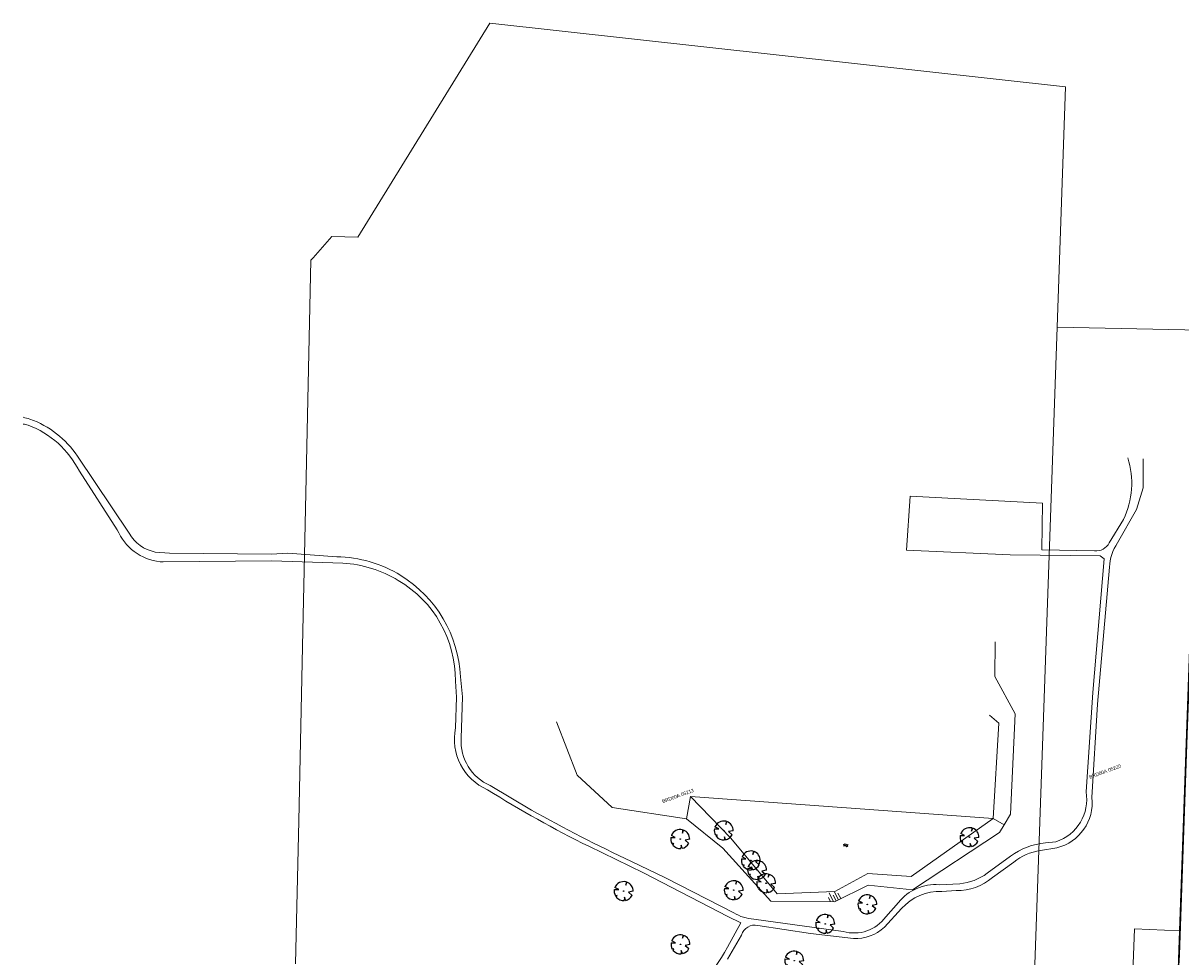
# Model space of a CAD drawing. Header units: metres. Extents: x 95652 to 96661, y 430734 to 431486.
# Tile 22 of 62: x 95652 to 95895, y 431284 to 431481. Entities that reach past the tile are written whole.
import ezdxf

# ---------------------------------------------------------------- set-up
doc = ezdxf.new("R2010")
doc.units = ezdxf.units.M
doc.layers.get('0').update_dxf_attribs({"linetype": 'CONTINUOUS'})
doc.layers.add('BAR_PUNTSYMBOLEN', color=7, linetype='CONTINUOUS', true_color=0x707070)
doc.layers.add('BAR_SYMBOLEN', color=7, linetype='CONTINUOUS', true_color=0x707070)
for name, color, linetype in [('BAR_TALUDLIJNEN', 7, 'CONTINUOUS'), ('BAR_TOPO', 7, 'CONTINUOUS'), ('BAR_WATER', 7, 'CONTINUOUS'), ('BAR_WEGEN', 7, 'CONTINUOUS'), ('BRK_Kadastrale percelen en nummers', 7, 'CONTINUOUS'), ('BRK_Kadatrale percelen', 7, 'CONTINUOUS')]:
    doc.layers.add(name, color=color, linetype=linetype)
doc.styles.add('NLCS-ISO', font='NLCS-ISO.ttf')

# ---------------------------------------------------------------- blocks, each defined once
blk = doc.blocks.new('water_templ_1')
at = {"color": 8, "true_color": 0x707070, "flags": 128}
for points in [[(-1.9, 0.4), (-1.8, 0.5, -0.538831), (0.2, 0.6, 0.605168), (1.9, 0.7, -4.035705)], [(-1.9, 0.4), (-1.8, 0.5, -0.538831), (0.2, 0.6, 0.605168), (1.9, 0.7, -4.035705)], [(-2.2, -0.9), (-2.1, -0.8, -0.538831), (-0.1, -0.7, 0.605168), (1.6, -0.5, -4.035705)]]:
    blk.add_lwpolyline(points, format="xyb", dxfattribs=at)
blk = doc.blocks.new('boom_templ_2')
at = {"color": 8, "ltscale": 20, "true_color": 0x707070, "flags": 128}
for points in [[(-2.44, 0.44), (-1.29, 0.39), (-2.3, 0.92)], [(0.63, 2.39), (0.56, 1.58), (0.85, 2.33)], [(-1.92, -1.57), (-1.72, -1.19), (-2.16, -1.22)], [(0.49, -2.43), (0.21, -1.64), (0.18, -2.47)], [(2.48, -0.06), (1.26, -0.27), (2.21, -1.12)]]:
    blk.add_lwpolyline(points, dxfattribs=at)
blk.add_lwpolyline([(2.48, -0.06, 0.321944), (0.85, 2.33, 0.321944)], format="xyb", dxfattribs=at)
at = {"color": 8, "true_color": 0x707070}
blk.add_circle((0, 0), 0.0738, dxfattribs=at)
at = {"color": 8, "ltscale": 20, "true_color": 0x707070}
for start, end in [(169.749, 209.4302), (75.1844, 158.299), (219.2667, 274.1068), (281.3601, 333.2046)]:
    blk.add_arc((0, 0), 2.48, start, end, dxfattribs=at)

msp = doc.modelspace()

# ---------------------------------------------------------------- linework, layer by layer
at = {"layer": 'BAR_TALUDLIJNEN', "color": 8, "linetype": 'Continuous', "lineweight": 0, "true_color": 0x707070, "flags": 128}
for points in [[(95823.51, 431296.38), (95822.65, 431298.13)], [(95821.87, 431295.98), (95821.45, 431296.83)], [(95822.49, 431295.97), (95821.56, 431297.86)], [(95824, 431296.62), (95823.42, 431297.8)]]:
    msp.add_lwpolyline(points, dxfattribs=at)
at = {"layer": 'BAR_TALUDLIJNEN', "color": 8, "linetype": 'Continuous', "lineweight": 0, "ltscale": 0.01, "true_color": 0x707070, "flags": 128}
msp.add_lwpolyline([(95823.02, 431296.14), (95822.44, 431297.32)], dxfattribs=at)
at = {"layer": 'BAR_TOPO', "color": 8, "linetype": 'Continuous', "lineweight": 0, "ltscale": 0.01, "true_color": 0x707070, "flags": 128}
msp.add_lwpolyline([(95829.72, 431301.87), (95822.73, 431298.13), (95810.67, 431297.66), (95800.89, 431309.33)], dxfattribs=at)
at = {"layer": 'BAR_WATER', "color": 8, "linetype": 'Continuous', "lineweight": 0, "ltscale": 0.01, "true_color": 0x707070, "flags": 128}
for points in [[(95901.32, 431455.95), (95900.7, 431455.51), (95900.46, 431454.78), (95900.36, 431453.41), (95900.21, 431440.55), (95899.54, 431420.81), (95899.5, 431418.16), (95899.93, 431406.82), (95898.3, 431369.94), (95896.85, 431331.08), (95895.21, 431284.78), (95894.57, 431274.32), (95894.44, 431270.5)], [(95858.34, 431312.16), (95859.66, 431314.37), (95860.67, 431335.46), (95856.36, 431343.34), (95856.49, 431350.59)], [(95855.25, 431335.2), (95857.23, 431333.52), (95856.02, 431313.48)], [(95764.26, 431333.76), (95768.57, 431322.57), (95775.92, 431315.78), (95791.55, 431313.38)], [(95791.55, 431313.38), (95792.45, 431318.06)], [(95800.89, 431309.33), (95792.45, 431318.06)], [(95856.02, 431313.48), (95792.45, 431318.06)], [(95791.55, 431313.38), (95799.19, 431307.2), (95809.3, 431296.09), (95822.68, 431295.97), (95829.76, 431299.45), (95839.08, 431298.45), (95857.38, 431310.54), (95858.34, 431312.16)], [(95856.02, 431313.48), (95838.84, 431301.27), (95829.72, 431301.87)], [(95856.02, 431313.48), (95858.34, 431312.16)]]:
    msp.add_lwpolyline(points, dxfattribs=at)
at = {"layer": 'BAR_WEGEN', "color": 8, "linetype": 'Continuous', "lineweight": 0, "ltscale": 0.01, "true_color": 0x707070, "flags": 128}
for points in [[(95786.94, 431271.55, 0.110744), (95800.19, 431286.39), (95802.98, 431291.53), (95800.28, 431292.85), (95782.54, 431302.01), (95771.03, 431307.62, -0.026318), (95749.72, 431319.52, -0.358672), (95743.04, 431332.49), (95743.19, 431338.99), (95742.98, 431342.35, 0.268355), (95730.98, 431363.51, 0.120494), (95719.32, 431367.14), (95704.43, 431367.64), (95681.55, 431367.43), (95680.9, 431367.43, -0.27487), (95671.92, 431374.16), (95663.94, 431386.48, 0.186404), (95653.16, 431396.15, 0.017464), (95652.13, 431396.37, 0.017464)], [(95652.13, 431397.78, -0.024243), (95653.54, 431397.41, -0.160368), (95663.55, 431389.63), (95674.42, 431373.41, 0.220158), (95679.86, 431369.47), (95682.89, 431369.22), (95704.3, 431369.05), (95707.8, 431369.22), (95718.04, 431368.45, -0.137746), (95731.52, 431364.53, -0.2486), (95744.04, 431343.26), (95744.51, 431339.05), (95744.21, 431330.34, 0.319117), (95750.31, 431320.39), (95758.97, 431315.24, 0.018772), (95780.04, 431304.44), (95787.18, 431300.97), (95801.54, 431293.66, 0.13053), (95805.75, 431292.3), (95824.54, 431289.7, 0.311267), (95833.48, 431292.79), (95836.16, 431295.83, -0.247666), (95844.7, 431299.55), (95849.01, 431299.73, 0.131278), (95854.77, 431301.94), (95859.71, 431305.53, -0.140179), (95867.05, 431308.34), (95869.25, 431308.58, 0.371543), (95875.58, 431319.1), (95877.02, 431339.91), (95879.35, 431368.01), (95878.54, 431368.67), (95859.6, 431368.85), (95837.85, 431369.85), (95838.57, 431381.24), (95866.43, 431379.75), (95866.27, 431369.9), (95877.36, 431369.72, 0.306567), (95880.45, 431371.38), (95883.42, 431376.29, 0.193633), (95884.35, 431389.26)], [(95887.6, 431389.05), (95887.57, 431382.96), (95886.21, 431378.42), (95882.21, 431371.38, 0.138965), (95880.48, 431366.28), (95878.01, 431337.49), (95876.82, 431317.86, -0.373186), (95869.43, 431307.28), (95865.96, 431306.72, 0.139438), (95860.37, 431304.31), (95855.91, 431301.05, -0.181904), (95848.26, 431298.31), (95845.27, 431298.13, 0.22105), (95836.8, 431294.55), (95833.17, 431290.62, -0.206977), (95826.68, 431288.26), (95817.65, 431289.26), (95806.55, 431291, 0.383884), (95803.15, 431288.97), (95800.17, 431283.87, -0.098037)]]:
    msp.add_lwpolyline(points, format="xyb", dxfattribs=at)
at = {"layer": 'BRK_Kadastrale percelen en nummers', "color": 75, "lineweight": 5, "ltscale": 3.900864, "true_color": 0x739642, "flags": 128}
for points in [[(95869.5, 431416.71), (95871.26, 431467.24), (95750.26, 431480.62), (95722.49, 431435.64), (95717.01, 431435.75), (95713.06, 431431.32), (95712.58, 431430.78), (95711.25, 431368.82), (95710.91, 431352.93), (95710.05, 431312.94), (95709.41, 431282.95)], [(95895.23, 431289.88), (95899.67, 431416.08), (95869.5, 431416.71), (95862.1, 431204.79), (95882.48, 431203.99)]]:
    msp.add_lwpolyline(points, dxfattribs=at)
msp.add_lwpolyline([(95882.48, 431203.99), (95892.2, 431203.6), (95895.23, 431289.88), (95885.76, 431290.24)], close=True, dxfattribs=at)
at = {"layer": 'BRK_Kadatrale percelen', "color": 75, "linetype": 'Continuous', "lineweight": 5, "ltscale": 0.01, "true_color": 0x739642, "flags": 128}
for points in [[(95869.5, 431416.71), (95871.26, 431467.24), (95750.26, 431480.62), (95722.49, 431435.64), (95717.01, 431435.75), (95713.06, 431431.32), (95712.58, 431430.78), (95711.25, 431368.82), (95710.91, 431352.93), (95710.05, 431312.94), (95709.41, 431282.95)], [(95895.23, 431289.88), (95899.67, 431416.08), (95869.5, 431416.71), (95862.1, 431204.79), (95882.48, 431203.99)]]:
    msp.add_lwpolyline(points, dxfattribs=at)
msp.add_lwpolyline([(95882.48, 431203.99), (95892.2, 431203.6), (95895.23, 431289.88), (95885.76, 431290.24)], close=True, dxfattribs=at)

# ---------------------------------------------------------------- block references
at = {"layer": 'BAR_PUNTSYMBOLEN', "xscale": 0.8011755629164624, "yscale": 0.8011755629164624}
for p in [(95799.39, 431310.95), (95790.26, 431309.14), (95851.07, 431309.55), (95805.1, 431304.65), (95806.41, 431302.64), (95801.5, 431298.41), (95808.33, 431299.85), (95778.36, 431298.21), (95829.59, 431295.41), (95820.74, 431291.31), (95790.31, 431287.01), (95814.23, 431283.59)]:
    msp.add_blockref('boom_templ_2', p, dxfattribs=at)
at = {"layer": 'BAR_SYMBOLEN', "xscale": 0.2416238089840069, "yscale": 0.2416238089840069}
msp.add_blockref('water_templ_1', (95825.12, 431307.86), dxfattribs=at)

# ---------------------------------------------------------------- texts
at = {"layer": 'BRK_Kadastrale percelen en nummers', "color": 8, "true_color": 0x707070, "char_height": 0.725, "attachment_point": 5, "rotation": 20, "style": 'NLCS-ISO'}
for s, insert in [('{{\\fArial|b0|i0;BRD00A 05220}}', (95879.56, 431323.34)), ('{{\\fArial|b0|i0;BRD00A 05213}}', (95789.78, 431318.22))]:
    msp.add_mtext(s, dxfattribs=dict(at, insert=insert))

doc.saveas('drawing.dxf')
